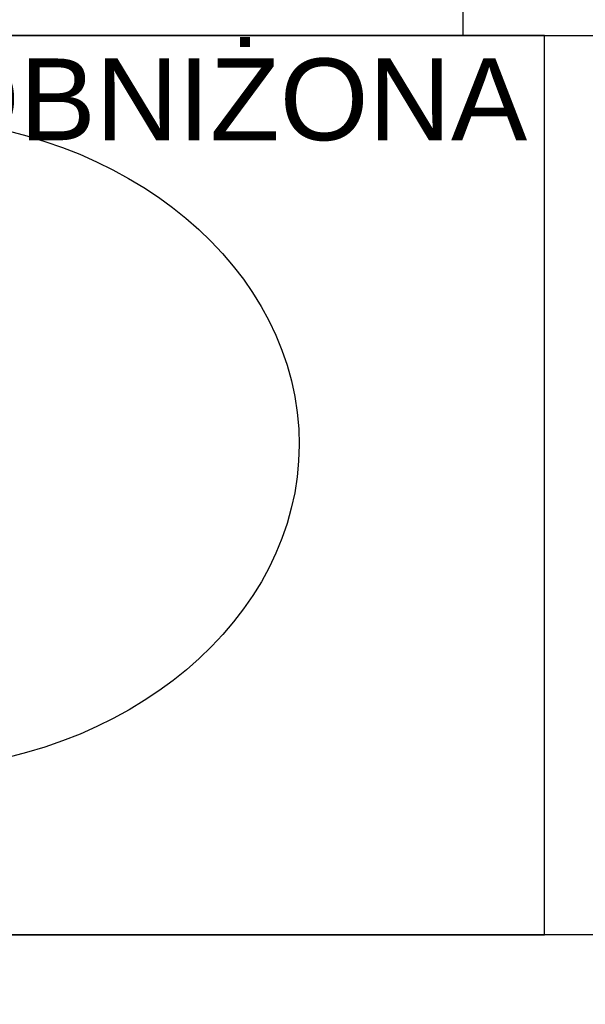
# Model space of a CAD drawing. Header units: millimetres. Extents: x 6161 to 8965, y -9035 to -5431.
# Tile 150 of 256: x 6582 to 6616, y -6563 to -6503. Entities that reach past the tile are written whole.
import ezdxf

# ---------------------------------------------------------------- set-up
doc = ezdxf.new("R2010")
doc.units = ezdxf.units.MM
doc.linetypes.add('DASHED', pattern=[19.05, 12.7, -6.35])
doc.layers.add('Korekty Orlen', color=1, linetype='Continuous', lineweight=13, true_color=0xff0000)
doc.layers.add('Wyposazenie Wew - Urzadzenia Sanitarne', color=6, linetype='Continuous')
doc.layers.add('Ściany', color=7, linetype='Continuous')
doc.styles.add('RomanS', font='romans.shx')

# ---------------------------------------------------------------- blocks, each defined once
blk = doc.blocks.new('Modul_MOP')
at = {"color": 9, "linetype": 'DASHED', "ltscale": 5, "true_color": 0xb8b8b8}
blk.add_lwpolyline([(-35, -55), (-35, -105), (35, -105), (35, -55), (-35, -55), (35, -105), (-35, -105), (35, -55)], dxfattribs=at)
blk.add_ellipse((0, -30), major_axis=(-25, 0), ratio=0.8, start_param=4.807479, end_param=10.900484)

msp = doc.modelspace()

# ---------------------------------------------------------------- linework, layer by layer
at = {"layer": 'Wyposazenie Wew - Urzadzenia Sanitarne'}
for points in [[(6518.833, -6503.817), (7013.833, -6503.817), (7013.833, -6558.817), (6518.833, -6558.817)], [(6613.833, -6503.817), (6518.833, -6503.817), (6518.833, -6558.817), (6613.833, -6558.817)]]:
    msp.add_lwpolyline(points, close=True, dxfattribs=at)
at = {"layer": 'Ściany'}
msp.add_lwpolyline([(7339.031, -6593.817), (7023.833, -6593.817), (7023.833, -6448.817), (7013.833, -6448.817), (7013.833, -6558.817), (6518.833, -6558.817), (6518.833, -6448.817), (6508.833, -6448.817), (6508.833, -6678.817)], dxfattribs=at)

# ---------------------------------------------------------------- block references
at = {"layer": 'Wyposazenie Wew - Urzadzenia Sanitarne', "xscale": -1, "rotation": 180}
msp.add_blockref('Modul_MOP', (6573.833, -6558.817), dxfattribs=at)

# ---------------------------------------------------------------- texts
at = {"layer": 'Korekty Orlen', "insert": (6576.304, -6505.226), "char_height": 5, "width": 78.37078, "attachment_point": 1, "style": 'RomanS'}
msp.add_mtext('{\\fArial|b0|i0|c238|p34;OBNIŻONA}', dxfattribs=at)

doc.saveas('drawing.dxf')
